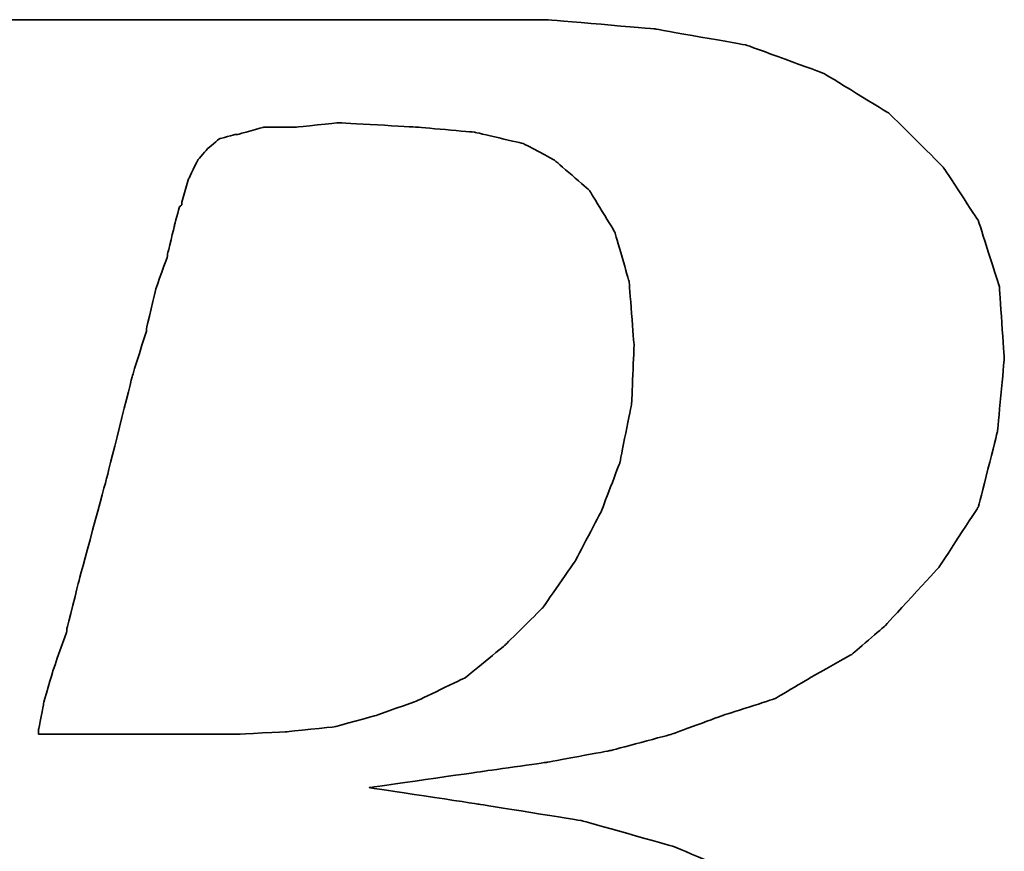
# Model space of a CAD drawing. Header units: millimetres. Extents: x 739 to 1274, y 165 to 336.
# Tile 30 of 50: x 1129.64 to 1132.27, y 221.82 to 224.04. Entities that reach past the tile are written whole.
import ezdxf

# ---------------------------------------------------------------- set-up
doc = ezdxf.new("R2010")
doc.units = ezdxf.units.MM
doc.header["$LTSCALE"] = 2
doc.layers.add('DIM', color=4, linetype='Continuous')
doc.layers.add('layer 1', color=7, linetype='Continuous')

# ---------------------------------------------------------------- blocks, each defined once
blk = doc.blocks.new('TBI MOTION logo(完整正式版)')
at = {"layer": 'layer 1', "color": 22, "lineweight": 35}
for points, knots in [([(-64.65375, -6.86375), (-64.65375, -6.86375), (-64.84375, -7.29625), (-64.84375, -7.29625), (-64.84375, -7.29625), (-64.84375, -7.29625), (-64.86875, -7.34375), (-64.86875, -7.34375), (-64.86875, -7.34375), (-64.86875, -7.34375), (-64.86875, -7.36875), (-64.86875, -7.36875), (-64.86875, -7.36875), (-64.86875, -7.36875), (-65.15375, -7.65375), (-65.15375, -7.65375), (-65.15375, -7.65375), (-65.15375, -7.65375), (-65.17875, -7.65375), (-65.17875, -7.65375), (-65.17875, -7.65375), (-65.17875, -7.65375), (-65.20375, -7.67875), (-65.20375, -7.67875), (-65.20375, -7.67875), (-65.20375, -7.67875), (-65.58875, -7.87125), (-65.58875, -7.87125), (-65.58875, -7.87125), (-65.58875, -7.87125), (-65.63375, -7.87125), (-65.63375, -7.87125), (-65.63375, -7.87125), (-65.63375, -7.87125), (-65.65875, -7.89375), (-65.65875, -7.89375), (-65.65875, -7.89375), (-65.65875, -7.89375), (-66.09375, -7.94375), (-66.09375, -7.94375), (-66.09375, -7.94375), (-66.09375, -7.94375), (-66.11375, -7.94375), (-66.11375, -7.94375), (-66.11375, -7.94375), (-66.11375, -7.94375), (-66.16375, -7.94375), (-66.16375, -7.94375), (-66.16375, -7.94375), (-66.16375, -7.94375), (-66.30875, -7.94375), (-66.30875, -7.94375), (-66.30875, -7.94375), (-66.30875, -7.94375), (-66.69375, -7.94375), (-66.69375, -7.94375), (-66.69375, -7.94375), (-66.69375, -7.94375), (-67.07375, -7.94375), (-67.07375, -7.94375), (-67.07375, -7.94375), (-67.07375, -7.94375), (-67.12375, -7.94375), (-67.12375, -7.94375), (-67.12375, -7.94375), (-67.12375, -7.94375), (-67.12375, -7.96625), (-67.12375, -7.96625), (-67.12375, -7.96625), (-67.12375, -7.96625), (-67.14875, -7.99125), (-67.14875, -7.99125), (-67.14875, -7.99125), (-67.14875, -7.99125), (-67.24375, -8.34875), (-67.24375, -8.34875), (-67.24375, -8.34875), (-67.24375, -8.34875), (-67.31375, -8.68625), (-67.31375, -8.68625), (-67.31375, -8.68625), (-67.31375, -8.68625), (-67.26875, -8.68625), (-67.26875, -8.68625), (-67.26875, -8.68625), (-67.26875, -8.68625), (-67.07375, -8.68625), (-67.07375, -8.68625), (-67.07375, -8.68625), (-67.07375, -8.68625), (-66.54875, -8.68625), (-66.54875, -8.68625), (-66.54875, -8.68625), (-66.54875, -8.68625), (-65.82625, -8.68625), (-65.82625, -8.68625), (-65.82625, -8.68625), (-65.82625, -8.68625), (-65.01375, -8.68625), (-65.01375, -8.68625), (-65.01375, -8.68625), (-65.01375, -8.68625), (-64.05375, -8.68625), (-64.05375, -8.68625), (-64.05375, -8.68625), (-64.05375, -8.68625), (-62.08375, -8.68625), (-62.08375, -8.68625), (-62.08375, -8.68625), (-62.08375, -8.68625), (-60.06875, -8.68625), (-60.06875, -8.68625), (-60.06875, -8.68625), (-60.06875, -8.68625), (-59.10875, -8.68625), (-59.10875, -8.68625), (-59.10875, -8.68625), (-59.10875, -8.68625), (-58.29375, -8.68625), (-58.29375, -8.68625), (-58.29375, -8.68625), (-58.29375, -8.68625), (-57.57375, -8.68625), (-57.57375, -8.68625), (-57.57375, -8.68625), (-57.57375, -8.68625), (-57.04875, -8.68625), (-57.04875, -8.68625), (-57.04875, -8.68625), (-57.04875, -8.68625), (-56.85375, -8.68625), (-56.85375, -8.68625), (-56.85375, -8.68625), (-56.85375, -8.68625), (-56.70875, -8.68625), (-56.70875, -8.68625), (-56.70875, -8.68625), (-56.70875, -8.68625), (-56.61375, -8.68625), (-56.61375, -8.68625), (-56.61375, -8.68625), (-56.61375, -8.68625), (-56.56875, -8.68625), (-56.56875, -8.68625), (-56.56875, -8.68625), (-56.56875, -8.68625), (-55.65375, -8.63875), (-55.65375, -8.63875), (-55.65375, -8.63875), (-55.65375, -8.63875), (-54.76875, -8.51875), (-54.76875, -8.51875), (-54.76875, -8.51875), (-54.76875, -8.51875), (-53.90375, -8.30375), (-53.90375, -8.30375), (-53.90375, -8.30375), (-53.90375, -8.30375), (-53.08875, -8.03875), (-53.08875, -8.03875), (-53.08875, -8.03875), (-53.08875, -8.03875), (-52.34375, -7.65375), (-52.34375, -7.65375), (-52.34375, -7.65375), (-52.34375, -7.65375), (-51.69875, -7.29625), (-51.69875, -7.29625), (-51.69875, -7.29625), (-51.69875, -7.29625), (-51.21875, -6.91125), (-51.21875, -6.91125), (-51.21875, -6.91125), (-51.21875, -6.91125), (-50.83375, -6.50375), (-50.83375, -6.50375), (-50.83375, -6.50375), (-50.83375, -6.50375), (-50.44875, -5.94875), (-50.44875, -5.94875), (-50.44875, -5.94875), (-50.44875, -5.94875), (-50.13875, -5.30375), (-50.13875, -5.30375), (-50.13875, -5.30375), (-50.13875, -5.30375), (-49.99375, -4.65375), (-49.99375, -4.65375), (-49.99375, -4.65375), (-49.99375, -4.65375), (-49.92375, -3.98375), (-49.92375, -3.98375), (-49.92375, -3.98375), (-49.92375, -3.98375), (-49.99375, -3.19374), (-49.99375, -3.19374), (-49.99375, -3.19374), (-49.99375, -3.19374), (-50.23374, -2.44874), (-50.23374, -2.44874), (-50.23374, -2.44874), (-50.23374, -2.44874), (-50.59375, -1.87374), (-50.59375, -1.87374), (-50.59375, -1.87374), (-50.59375, -1.87374), (-51.09875, -1.31874), (-51.09875, -1.31874), (-51.09875, -1.31874), (-51.09875, -1.31874), (-51.74375, -0.81875), (-51.74375, -0.81875), (-51.74375, -0.81875), (-51.74375, -0.81875), (-52.53875, -0.48125), (-52.53875, -0.48125), (-52.53875, -0.48125), (-52.53875, -0.48125), (-53.47375, -0.21875), (-53.47375, -0.21875), (-53.47375, -0.21875), (-53.47375, -0.21875), (-54.52875, -0.04874), (-54.52875, -0.04874), (-54.52875, -0.04874), (-54.52875, -0.04874), (-55.65375, 0.12125), (-55.65375, 0.12125), (-55.65375, 0.12125), (-55.65375, 0.12125), (-54.50375, 0.28624), (-54.50375, 0.28624), (-54.50375, 0.28624), (-54.50375, 0.28624), (-53.83375, 0.38124), (-53.83375, 0.38124), (-53.83375, 0.38124), (-53.83375, 0.38124), (-53.18375, 0.50125), (-53.18375, 0.50125), (-53.18375, 0.50125), (-53.18375, 0.50125), (-52.55875, 0.66874), (-52.55875, 0.66874), (-52.55875, 0.66874), (-52.55875, 0.66874), (-52.03375, 0.86124), (-52.03375, 0.86124), (-52.03375, 0.86124), (-52.03375, 0.86124), (-51.50374, 1.03124), (-51.50374, 1.03124), (-51.50374, 1.03124), (-51.50374, 1.03124), (-51.09875, 1.27125), (-51.09875, 1.27125), (-51.09875, 1.27125), (-51.09875, 1.27125), (-50.71375, 1.48624), (-50.71375, 1.48624), (-50.71375, 1.48624), (-50.71375, 1.48624), (-50.37625, 1.77625), (-50.37625, 1.77625), (-50.37625, 1.77625), (-50.37625, 1.77625), (-49.82375, 2.37625), (-49.82375, 2.37625), (-49.82375, 2.37625), (-49.82375, 2.37625), (-49.41875, 2.99625), (-49.41875, 2.99625), (-49.41875, 2.99625), (-49.41875, 2.99625), (-49.22375, 3.76625), (-49.22375, 3.76625), (-49.22375, 3.76625), (-49.22375, 3.76625), (-49.15375, 4.50874), (-49.15375, 4.50874), (-49.15375, 4.50874), (-49.15375, 4.50874), (-49.20375, 5.25125), (-49.20375, 5.25125), (-49.20375, 5.25125), (-49.20375, 5.25125), (-49.41875, 5.92625), (-49.41875, 5.92625), (-49.41875, 5.92625), (-49.41875, 5.92625), (-49.77875, 6.47625), (-49.77875, 6.47625), (-49.77875, 6.47625), (-49.77875, 6.47625), (-50.33125, 7.02624), (-50.33125, 7.02624), (-50.33125, 7.02624), (-50.33125, 7.02624), (-51.00125, 7.43625), (-51.00125, 7.43625), (-51.00125, 7.43625), (-51.00125, 7.43625), (-51.79375, 7.72625), (-51.79375, 7.72625), (-51.79375, 7.72625), (-51.79375, 7.72625), (-52.72875, 7.89124), (-52.72875, 7.89124), (-52.72875, 7.89124), (-52.72875, 7.89124), (-53.83375, 7.98625), (-53.83375, 7.98625), (-53.83375, 7.98625), (-53.83375, 7.98625), (-53.92875, 7.98625), (-53.92875, 7.98625), (-53.92875, 7.98625), (-53.92875, 7.98625), (-54.26375, 7.98625), (-54.26375, 7.98625), (-54.26375, 7.98625), (-54.26375, 7.98625), (-54.74375, 7.98625), (-54.74375, 7.98625), (-54.74375, 7.98625), (-54.74375, 7.98625), (-55.36875, 7.98625), (-55.36875, 7.98625), (-55.36875, 7.98625), (-55.36875, 7.98625), (-56.13375, 7.98625), (-56.13375, 7.98625), (-56.13375, 7.98625), (-56.13375, 7.98625), (-56.94875, 7.98625), (-56.94875, 7.98625), (-56.94875, 7.98625), (-56.94875, 7.98625), (-58.77625, 7.98625), (-58.77625, 7.98625), (-58.77625, 7.98625), (-58.77625, 7.98625), (-60.59875, 7.98625), (-60.59875, 7.98625), (-60.59875, 7.98625), (-60.59875, 7.98625), (-61.41375, 7.98625), (-61.41375, 7.98625), (-61.41375, 7.98625), (-61.41375, 7.98625), (-62.17875, 7.98625), (-62.17875, 7.98625), (-62.17875, 7.98625), (-62.17875, 7.98625), (-62.80375, 7.98625), (-62.80375, 7.98625), (-62.80375, 7.98625), (-62.80375, 7.98625), (-63.30625, 7.98625), (-63.30625, 7.98625), (-63.30625, 7.98625), (-63.30625, 7.98625), (-63.57375, 7.98625), (-63.57375, 7.98625), (-63.57375, 7.98625), (-63.57375, 7.98625), (-63.57375, 7.96375), (-63.57375, 7.96375), (-63.57375, 7.96375), (-63.57375, 7.96375), (-63.59875, 7.94125), (-63.59875, 7.94125), (-63.59875, 7.94125), (-63.59875, 7.94125), (-63.69375, 7.55625), (-63.69375, 7.55625), (-63.69375, 7.55625), (-63.69375, 7.55625), (-63.76375, 7.24624), (-63.76375, 7.24624), (-63.76375, 7.24624), (-63.76375, 7.24624), (-63.23875, 7.24624), (-63.23875, 7.24624), (-63.23875, 7.24624), (-63.23875, 7.24624), (-62.75875, 7.24624), (-62.75875, 7.24624), (-62.75875, 7.24624), (-62.75875, 7.24624), (-62.61125, 7.24624), (-62.61125, 7.24624), (-62.61125, 7.24624), (-62.61125, 7.24624), (-62.56625, 7.24624), (-62.56625, 7.24624), (-62.56625, 7.24624), (-62.56625, 7.24624), (-62.22875, 7.24624), (-62.22875, 7.24624), (-62.22875, 7.24624), (-62.22875, 7.24624), (-62.20375, 7.24624), (-62.20375, 7.24624), (-62.20375, 7.24624), (-62.20375, 7.24624), (-62.17875, 7.21875), (-62.17875, 7.21875), (-62.17875, 7.21875), (-62.17875, 7.21875), (-61.96375, 7.17125), (-61.96375, 7.17125), (-61.96375, 7.17125), (-61.96375, 7.17125), (-61.72375, 7.12624), (-61.72375, 7.12624), (-61.72375, 7.12624), (-61.72375, 7.12624), (-61.70375, 7.12624), (-61.70375, 7.12624), (-61.70375, 7.12624), (-61.70375, 7.12624), (-61.55875, 7.07624), (-61.55875, 7.07624), (-61.55875, 7.07624), (-61.55875, 7.07624), (-61.50875, 7.07624), (-61.50875, 7.07624), (-61.50875, 7.07624), (-61.50875, 7.07624), (-61.48375, 7.02624), (-61.48375, 7.02624), (-61.48375, 7.02624), (-61.48375, 7.02624), (-61.31875, 6.83375), (-61.31875, 6.83375), (-61.31875, 6.83375), (-61.31875, 6.83375), (-61.29375, 6.81125), (-61.29375, 6.81125), (-61.29375, 6.81125), (-61.29375, 6.81125), (-61.29375, 6.78625), (-61.29375, 6.78625), (-61.29375, 6.78625), (-61.29375, 6.78625), (-61.19875, 6.50124), (-61.19875, 6.50124), (-61.19875, 6.50124), (-61.19875, 6.50124), (-61.17375, 6.45124), (-61.17375, 6.45124), (-61.17375, 6.45124), (-61.17375, 6.45124), (-61.19875, 6.40625), (-61.19875, 6.40625), (-61.19875, 6.40625), (-61.19875, 6.40625), (-61.26875, 5.99624), (-61.26875, 5.99624), (-61.26875, 5.99624), (-61.26875, 5.99624), (-61.26875, 5.85125), (-61.26875, 5.85125), (-61.26875, 5.85125), (-61.26875, 5.85125), (-61.26875, 5.82625), (-61.26875, 5.82625), (-61.26875, 5.82625), (-61.26875, 5.82625), (-61.29375, 5.80625), (-61.29375, 5.80625), (-61.29375, 5.80625), (-61.29375, 5.80625), (-61.34125, 5.66125), (-61.34125, 5.66125), (-61.34125, 5.66125), (-61.34125, 5.66125), (-61.41375, 5.44625), (-61.41375, 5.44625), (-61.41375, 5.44625), (-61.41375, 5.44625), (-61.48375, 5.15625), (-61.48375, 5.15625), (-61.48375, 5.15625), (-61.48375, 5.15625), (-61.58375, 4.82124), (-61.58375, 4.82124), (-61.58375, 4.82124), (-61.58375, 4.82124), (-61.79875, 4.00375), (-61.79875, 4.00375), (-61.79875, 4.00375), (-61.79875, 4.00375), (-62.05875, 2.99625), (-62.05875, 2.99625), (-62.05875, 2.99625), (-62.05875, 2.99625), (-62.34875, 1.91625), (-62.34875, 1.91625), (-62.34875, 1.91625), (-62.34875, 1.91625), (-62.97375, -0.41124), (-62.97375, -0.41124), (-62.97375, -0.41124), (-62.97375, -0.41124), (-63.59875, -2.75875), (-63.59875, -2.75875), (-63.59875, -2.75875), (-63.59875, -2.75875), (-63.88375, -3.86374), (-63.88375, -3.86374), (-63.88375, -3.86374), (-63.88375, -3.86374), (-64.14875, -4.82374), (-64.14875, -4.82374), (-64.14875, -4.82374), (-64.14875, -4.82374), (-64.36375, -5.64125), (-64.36375, -5.64125), (-64.36375, -5.64125), (-64.36375, -5.64125), (-64.43625, -5.97625), (-64.43625, -5.97625), (-64.43625, -5.97625), (-64.43625, -5.97625), (-64.50875, -6.28625), (-64.50875, -6.28625), (-64.50875, -6.28625), (-64.50875, -6.28625), (-64.50875, -6.30875), (-64.50875, -6.30875), (-64.50875, -6.30875), (-64.50875, -6.30875), (-64.57875, -6.50375), (-64.57875, -6.50375), (-64.57875, -6.50375), (-64.57875, -6.50375), (-64.62875, -6.69625), (-64.62875, -6.69625), (-64.62875, -6.69625), (-64.62875, -6.69625), (-64.62875, -6.76875), (-64.62875, -6.76875), (-64.62875, -6.76875), (-64.62875, -6.76875), (-64.62875, -6.81375), (-64.62875, -6.81375), (-64.62875, -6.81375), (-64.62875, -6.81375), (-64.62875, -6.83875), (-64.62875, -6.83875), (-64.62875, -6.83875), (-64.62875, -6.83875), (-64.65375, -6.86375), (-64.65375, -6.86375)], [0, 0, 0, 0, 0.00719424, 0.00719424, 0.00719424, 0.00719425, 0.01438849, 0.01438849, 0.01438849, 0.0143885, 0.02158273, 0.02158273, 0.02158273, 0.02158274, 0.02877698, 0.02877698, 0.02877698, 0.02877699, 0.03597122, 0.03597122, 0.03597122, 0.03597123, 0.04316547, 0.04316547, 0.04316547, 0.04316548, 0.05035971, 0.05035971, 0.05035971, 0.05035972, 0.05755396, 0.05755396, 0.05755396, 0.05755397, 0.0647482, 0.0647482, 0.0647482, 0.06474821, 0.07194245, 0.07194245, 0.07194245, 0.07194246, 0.07913669, 0.07913669, 0.07913669, 0.0791367, 0.08633094, 0.08633094, 0.08633094, 0.08633095, 0.09352518, 0.09352518, 0.09352518, 0.09352519, 0.10071942, 0.10071942, 0.10071942, 0.10071943, 0.10791367, 0.10791367, 0.10791367, 0.10791368, 0.11510791, 0.11510791, 0.11510791, 0.11510792, 0.12230216, 0.12230216, 0.12230216, 0.12230217, 0.1294964, 0.1294964, 0.1294964, 0.12949641, 0.13669065, 0.13669065, 0.13669065, 0.13669066, 0.14388489, 0.14388489, 0.14388489, 0.1438849, 0.15107914, 0.15107914, 0.15107914, 0.15107915, 0.15827338, 0.15827338, 0.15827338, 0.15827339, 0.16546763, 0.16546763, 0.16546763, 0.16546764, 0.17266187, 0.17266187, 0.17266187, 0.17266188, 0.17985612, 0.17985612, 0.17985612, 0.17985613, 0.18705036, 0.18705036, 0.18705036, 0.18705037, 0.1942446, 0.1942446, 0.1942446, 0.19424461, 0.20143885, 0.20143885, 0.20143885, 0.20143886, 0.20863309, 0.20863309, 0.20863309, 0.2086331, 0.21582734, 0.21582734, 0.21582734, 0.21582735, 0.22302158, 0.22302158, 0.22302158, 0.22302159, 0.23021583, 0.23021583, 0.23021583, 0.23021584, 0.23741007, 0.23741007, 0.23741007, 0.23741008, 0.24460432, 0.24460432, 0.24460432, 0.24460433, 0.25179856, 0.25179856, 0.25179856, 0.25179857, 0.25899281, 0.25899281, 0.25899281, 0.25899282, 0.26618705, 0.26618705, 0.26618705, 0.26618706, 0.27338129, 0.27338129, 0.27338129, 0.2733813, 0.28057554, 0.28057554, 0.28057554, 0.28057555, 0.28776978, 0.28776978, 0.28776978, 0.28776979, 0.29496403, 0.29496403, 0.29496403, 0.29496404, 0.30215827, 0.30215827, 0.30215827, 0.30215828, 0.30935252, 0.30935252, 0.30935252, 0.30935253, 0.31654676, 0.31654676, 0.31654676, 0.31654677, 0.32374101, 0.32374101, 0.32374101, 0.32374102, 0.33093525, 0.33093525, 0.33093525, 0.33093526, 0.3381295, 0.3381295, 0.3381295, 0.33812951, 0.34532374, 0.34532374, 0.34532374, 0.34532375, 0.35251799, 0.35251799, 0.35251799, 0.352518, 0.35971223, 0.35971223, 0.35971223, 0.35971224, 0.36690647, 0.36690647, 0.36690647, 0.36690648, 0.37410072, 0.37410072, 0.37410072, 0.37410073, 0.38129496, 0.38129496, 0.38129496, 0.38129497, 0.38848921, 0.38848921, 0.38848921, 0.38848922, 0.39568345, 0.39568345, 0.39568345, 0.39568346, 0.4028777, 0.4028777, 0.4028777, 0.40287771, 0.41007194, 0.41007194, 0.41007194, 0.41007195, 0.41726619, 0.41726619, 0.41726619, 0.4172662, 0.42446043, 0.42446043, 0.42446043, 0.42446044, 0.43165468, 0.43165468, 0.43165468, 0.43165469, 0.43884892, 0.43884892, 0.43884892, 0.43884893, 0.44604317, 0.44604317, 0.44604317, 0.44604318, 0.45323741, 0.45323741, 0.45323741, 0.45323742, 0.46043165, 0.46043165, 0.46043165, 0.46043166, 0.4676259, 0.4676259, 0.4676259, 0.46762591, 0.47482014, 0.47482014, 0.47482014, 0.47482015, 0.48201439, 0.48201439, 0.48201439, 0.4820144, 0.48920863, 0.48920863, 0.48920863, 0.48920864, 0.49640288, 0.49640288, 0.49640288, 0.49640289, 0.50359712, 0.50359712, 0.50359712, 0.50359713, 0.51079137, 0.51079137, 0.51079137, 0.51079138, 0.51798561, 0.51798561, 0.51798561, 0.51798562, 0.52517986, 0.52517986, 0.52517986, 0.52517987, 0.5323741, 0.5323741, 0.5323741, 0.53237411, 0.53956835, 0.53956835, 0.53956835, 0.53956836, 0.54676259, 0.54676259, 0.54676259, 0.5467626, 0.55395683, 0.55395683, 0.55395683, 0.55395684, 0.56115108, 0.56115108, 0.56115108, 0.56115109, 0.56834532, 0.56834532, 0.56834532, 0.56834533, 0.57553957, 0.57553957, 0.57553957, 0.57553958, 0.58273381, 0.58273381, 0.58273381, 0.58273382, 0.58992806, 0.58992806, 0.58992806, 0.58992807, 0.5971223, 0.5971223, 0.5971223, 0.59712231, 0.60431655, 0.60431655, 0.60431655, 0.60431656, 0.61151079, 0.61151079, 0.61151079, 0.6115108, 0.61870504, 0.61870504, 0.61870504, 0.61870505, 0.62589928, 0.62589928, 0.62589928, 0.62589929, 0.63309353, 0.63309353, 0.63309353, 0.63309354, 0.64028777, 0.64028777, 0.64028777, 0.64028778, 0.64748201, 0.64748201, 0.64748201, 0.64748202, 0.65467626, 0.65467626, 0.65467626, 0.65467627, 0.6618705, 0.6618705, 0.6618705, 0.66187051, 0.66906475, 0.66906475, 0.66906475, 0.66906476, 0.67625899, 0.67625899, 0.67625899, 0.676259, 0.68345324, 0.68345324, 0.68345324, 0.68345325, 0.69064748, 0.69064748, 0.69064748, 0.69064749, 0.69784173, 0.69784173, 0.69784173, 0.69784174, 0.70503597, 0.70503597, 0.70503597, 0.70503598, 0.71223022, 0.71223022, 0.71223022, 0.71223023, 0.71942446, 0.71942446, 0.71942446, 0.71942447, 0.72661871, 0.72661871, 0.72661871, 0.72661872, 0.73381295, 0.73381295, 0.73381295, 0.73381296, 0.74100719, 0.74100719, 0.74100719, 0.7410072, 0.74820144, 0.74820144, 0.74820144, 0.74820145, 0.75539568, 0.75539568, 0.75539568, 0.75539569, 0.76258993, 0.76258993, 0.76258993, 0.76258994, 0.76978417, 0.76978417, 0.76978417, 0.76978418, 0.77697842, 0.77697842, 0.77697842, 0.77697843, 0.78417266, 0.78417266, 0.78417266, 0.78417267, 0.79136691, 0.79136691, 0.79136691, 0.79136692, 0.79856115, 0.79856115, 0.79856115, 0.79856116, 0.8057554, 0.8057554, 0.8057554, 0.80575541, 0.81294964, 0.81294964, 0.81294964, 0.81294965, 0.82014388, 0.82014388, 0.82014388, 0.82014389, 0.82733813, 0.82733813, 0.82733813, 0.82733814, 0.83453237, 0.83453237, 0.83453237, 0.83453238, 0.84172662, 0.84172662, 0.84172662, 0.84172663, 0.84892086, 0.84892086, 0.84892086, 0.84892087, 0.85611511, 0.85611511, 0.85611511, 0.85611512, 0.86330935, 0.86330935, 0.86330935, 0.86330936, 0.8705036, 0.8705036, 0.8705036, 0.87050361, 0.87769784, 0.87769784, 0.87769784, 0.87769785, 0.88489209, 0.88489209, 0.88489209, 0.8848921, 0.89208633, 0.89208633, 0.89208633, 0.89208634, 0.89928058, 0.89928058, 0.89928058, 0.89928059, 0.90647482, 0.90647482, 0.90647482, 0.90647483, 0.91366906, 0.91366906, 0.91366906, 0.91366907, 0.92086331, 0.92086331, 0.92086331, 0.92086332, 0.92805755, 0.92805755, 0.92805755, 0.92805756, 0.9352518, 0.9352518, 0.9352518, 0.93525181, 0.94244604, 0.94244604, 0.94244604, 0.94244605, 0.94964029, 0.94964029, 0.94964029, 0.9496403, 0.95683453, 0.95683453, 0.95683453, 0.95683454, 0.96402878, 0.96402878, 0.96402878, 0.96402879, 0.97122302, 0.97122302, 0.97122302, 0.97122303, 0.97841727, 0.97841727, 0.97841727, 0.97841728, 0.98561151, 0.98561151, 0.98561151, 0.98561152, 0.99280576, 0.99280576, 0.99280576, 0.99280577, 1, 1, 1, 1]), ([(-57.50375, 6.35625), (-57.50375, 6.35625), (-57.57375, 6.11625), (-57.57375, 6.11625), (-57.57375, 6.11625), (-57.57375, 6.11625), (-57.57375, 6.09125), (-57.57375, 6.09125), (-57.57375, 6.09125), (-57.57375, 6.09125), (-57.59875, 6.06625), (-57.59875, 6.06625), (-57.59875, 6.06625), (-57.59875, 6.06625), (-57.64875, 5.87625), (-57.64875, 5.87625), (-57.64875, 5.87625), (-57.64875, 5.87625), (-57.71875, 5.58875), (-57.71875, 5.58875), (-57.71875, 5.58875), (-57.71875, 5.58875), (-57.71875, 5.56625), (-57.71875, 5.56625), (-57.71875, 5.56625), (-57.71875, 5.56625), (-57.83875, 5.23125), (-57.83875, 5.23125), (-57.83875, 5.23125), (-57.83875, 5.23125), (-57.93625, 4.82124), (-57.93625, 4.82124), (-57.93625, 4.82124), (-57.93625, 4.82124), (-57.93625, 4.79624), (-57.93625, 4.79624), (-57.93625, 4.79624), (-57.93625, 4.79624), (-58.07875, 4.34125), (-58.07875, 4.34125), (-58.07875, 4.34125), (-58.07875, 4.34125), (-58.34375, 3.28625), (-58.34375, 3.28625), (-58.34375, 3.28625), (-58.34375, 3.28625), (-58.62875, 2.23124), (-58.62875, 2.23124), (-58.62875, 2.23124), (-58.62875, 2.23124), (-58.74875, 1.75125), (-58.74875, 1.75125), (-58.74875, 1.75125), (-58.74875, 1.75125), (-58.74875, 1.72625), (-58.74875, 1.72625), (-58.74875, 1.72625), (-58.74875, 1.72625), (-58.89375, 1.31625), (-58.89375, 1.31625), (-58.89375, 1.31625), (-58.89375, 1.31625), (-58.98875, 0.98124), (-58.98875, 0.98124), (-58.98875, 0.98124), (-58.98875, 0.98124), (-59.03875, 0.71625), (-59.03875, 0.71625), (-59.03875, 0.71625), (-59.03875, 0.71625), (-59.03875, 0.66874), (-59.03875, 0.66874), (-59.03875, 0.66874), (-59.03875, 0.66874), (-58.91875, 0.66874), (-58.91875, 0.66874), (-58.91875, 0.66874), (-58.91875, 0.66874), (-58.53375, 0.66874), (-58.53375, 0.66874), (-58.53375, 0.66874), (-58.53375, 0.66874), (-58.10375, 0.66874), (-58.10375, 0.66874), (-58.10375, 0.66874), (-58.10375, 0.66874), (-57.66875, 0.66874), (-57.66875, 0.66874), (-57.66875, 0.66874), (-57.66875, 0.66874), (-57.33375, 0.66874), (-57.33375, 0.66874), (-57.33375, 0.66874), (-57.33375, 0.66874), (-57.09375, 0.66874), (-57.09375, 0.66874), (-57.09375, 0.66874), (-57.09375, 0.66874), (-56.99875, 0.66874), (-56.99875, 0.66874), (-56.99875, 0.66874), (-56.99875, 0.66874), (-56.49375, 0.69374), (-56.49375, 0.69374), (-56.49375, 0.69374), (-56.49375, 0.69374), (-56.01375, 0.74374), (-56.01375, 0.74374), (-56.01375, 0.74374), (-56.01375, 0.74374), (-55.58375, 0.86124), (-55.58375, 0.86124), (-55.58375, 0.86124), (-55.58375, 0.86124), (-55.17375, 1.00624), (-55.17375, 1.00624), (-55.17375, 1.00624), (-55.17375, 1.00624), (-54.67375, 1.24625), (-54.67375, 1.24625), (-54.67375, 1.24625), (-54.67375, 1.24625), (-54.26375, 1.58124), (-54.26375, 1.58124), (-54.26375, 1.58124), (-54.26375, 1.58124), (-53.87875, 1.96374), (-53.87875, 1.96374), (-53.87875, 1.96374), (-53.87875, 1.96374), (-53.54375, 2.44625), (-53.54375, 2.44625), (-53.54375, 2.44625), (-53.54375, 2.44625), (-53.27875, 2.95125), (-53.27875, 2.95125), (-53.27875, 2.95125), (-53.27875, 2.95125), (-53.08875, 3.45124), (-53.08875, 3.45124), (-53.08875, 3.45124), (-53.08875, 3.45124), (-52.96875, 4.05124), (-52.96875, 4.05124), (-52.96875, 4.05124), (-52.96875, 4.05124), (-52.94375, 4.65125), (-52.94375, 4.65125), (-52.94375, 4.65125), (-52.94375, 4.65125), (-52.99375, 5.30125), (-52.99375, 5.30125), (-52.99375, 5.30125), (-52.99375, 5.30125), (-53.13875, 5.80625), (-53.13875, 5.80625), (-53.13875, 5.80625), (-53.13875, 5.80625), (-53.39875, 6.23625), (-53.39875, 6.23625), (-53.39875, 6.23625), (-53.39875, 6.23625), (-53.75875, 6.54875), (-53.75875, 6.54875), (-53.75875, 6.54875), (-53.75875, 6.54875), (-54.07375, 6.71625), (-54.07375, 6.71625), (-54.07375, 6.71625), (-54.07375, 6.71625), (-54.57375, 6.83375), (-54.57375, 6.83375), (-54.57375, 6.83375), (-54.57375, 6.83375), (-55.17375, 6.88625), (-55.17375, 6.88625), (-55.17375, 6.88625), (-55.17375, 6.88625), (-55.96875, 6.93125), (-55.96875, 6.93125), (-55.96875, 6.93125), (-55.96875, 6.93125), (-56.39875, 6.88625), (-56.39875, 6.88625), (-56.39875, 6.88625), (-56.39875, 6.88625), (-56.42125, 6.88625), (-56.42125, 6.88625), (-56.42125, 6.88625), (-56.42125, 6.88625), (-56.73375, 6.88625), (-56.73375, 6.88625), (-56.73375, 6.88625), (-56.73375, 6.88625), (-56.99875, 6.81125), (-56.99875, 6.81125), (-56.99875, 6.81125), (-56.99875, 6.81125), (-57.02375, 6.81125), (-57.02375, 6.81125), (-57.02375, 6.81125), (-57.02375, 6.81125), (-57.18875, 6.76625), (-57.18875, 6.76625), (-57.18875, 6.76625), (-57.18875, 6.76625), (-57.30875, 6.66625), (-57.30875, 6.66625), (-57.30875, 6.66625), (-57.30875, 6.66625), (-57.40875, 6.54875), (-57.40875, 6.54875), (-57.40875, 6.54875), (-57.40875, 6.54875), (-57.50375, 6.35625), (-57.50375, 6.35625)], [0, 0, 0, 0, 0.01851852, 0.01851852, 0.01851852, 0.01851853, 0.03703704, 0.03703704, 0.03703704, 0.03703705, 0.05555556, 0.05555556, 0.05555556, 0.05555557, 0.07407407, 0.07407407, 0.07407407, 0.07407408, 0.09259259, 0.09259259, 0.09259259, 0.0925926, 0.11111111, 0.11111111, 0.11111111, 0.11111112, 0.12962963, 0.12962963, 0.12962963, 0.12962964, 0.14814815, 0.14814815, 0.14814815, 0.14814816, 0.16666667, 0.16666667, 0.16666667, 0.16666668, 0.18518519, 0.18518519, 0.18518519, 0.1851852, 0.2037037, 0.2037037, 0.2037037, 0.20370371, 0.22222222, 0.22222222, 0.22222222, 0.22222223, 0.24074074, 0.24074074, 0.24074074, 0.24074075, 0.25925926, 0.25925926, 0.25925926, 0.25925927, 0.27777778, 0.27777778, 0.27777778, 0.27777779, 0.2962963, 0.2962963, 0.2962963, 0.29629631, 0.31481481, 0.31481481, 0.31481481, 0.31481482, 0.33333333, 0.33333333, 0.33333333, 0.33333334, 0.35185185, 0.35185185, 0.35185185, 0.35185186, 0.37037037, 0.37037037, 0.37037037, 0.37037038, 0.38888889, 0.38888889, 0.38888889, 0.3888889, 0.40740741, 0.40740741, 0.40740741, 0.40740742, 0.42592593, 0.42592593, 0.42592593, 0.42592594, 0.44444444, 0.44444444, 0.44444444, 0.44444445, 0.46296296, 0.46296296, 0.46296296, 0.46296297, 0.48148148, 0.48148148, 0.48148148, 0.48148149, 0.5, 0.5, 0.5, 0.50000001, 0.51851852, 0.51851852, 0.51851852, 0.51851853, 0.53703704, 0.53703704, 0.53703704, 0.53703705, 0.55555556, 0.55555556, 0.55555556, 0.55555557, 0.57407407, 0.57407407, 0.57407407, 0.57407408, 0.59259259, 0.59259259, 0.59259259, 0.5925926, 0.61111111, 0.61111111, 0.61111111, 0.61111112, 0.62962963, 0.62962963, 0.62962963, 0.62962964, 0.64814815, 0.64814815, 0.64814815, 0.64814816, 0.66666667, 0.66666667, 0.66666667, 0.66666668, 0.68518519, 0.68518519, 0.68518519, 0.6851852, 0.7037037, 0.7037037, 0.7037037, 0.70370371, 0.72222222, 0.72222222, 0.72222222, 0.72222223, 0.74074074, 0.74074074, 0.74074074, 0.74074075, 0.75925926, 0.75925926, 0.75925926, 0.75925927, 0.77777778, 0.77777778, 0.77777778, 0.77777779, 0.7962963, 0.7962963, 0.7962963, 0.79629631, 0.81481481, 0.81481481, 0.81481481, 0.81481482, 0.83333333, 0.83333333, 0.83333333, 0.83333334, 0.85185185, 0.85185185, 0.85185185, 0.85185186, 0.87037037, 0.87037037, 0.87037037, 0.87037038, 0.88888889, 0.88888889, 0.88888889, 0.8888889, 0.90740741, 0.90740741, 0.90740741, 0.90740742, 0.92592593, 0.92592593, 0.92592593, 0.92592594, 0.94444444, 0.94444444, 0.94444444, 0.94444445, 0.96296296, 0.96296296, 0.96296296, 0.96296297, 0.98148148, 0.98148148, 0.98148148, 0.98148149, 1, 1, 1, 1])]:
    blk.add_open_spline(points, degree=3, knots=knots, dxfattribs=at)

msp = doc.modelspace()

# ---------------------------------------------------------------- block references
at = {"layer": 'DIM', "color": 7, "xscale": 0.2606204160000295, "yscale": 0.2606204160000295, "zscale": 0.2606204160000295}
msp.add_blockref('TBI MOTION logo(完整正式版)', (1145.0796, 221.954), dxfattribs=at)

doc.saveas('drawing.dxf')
